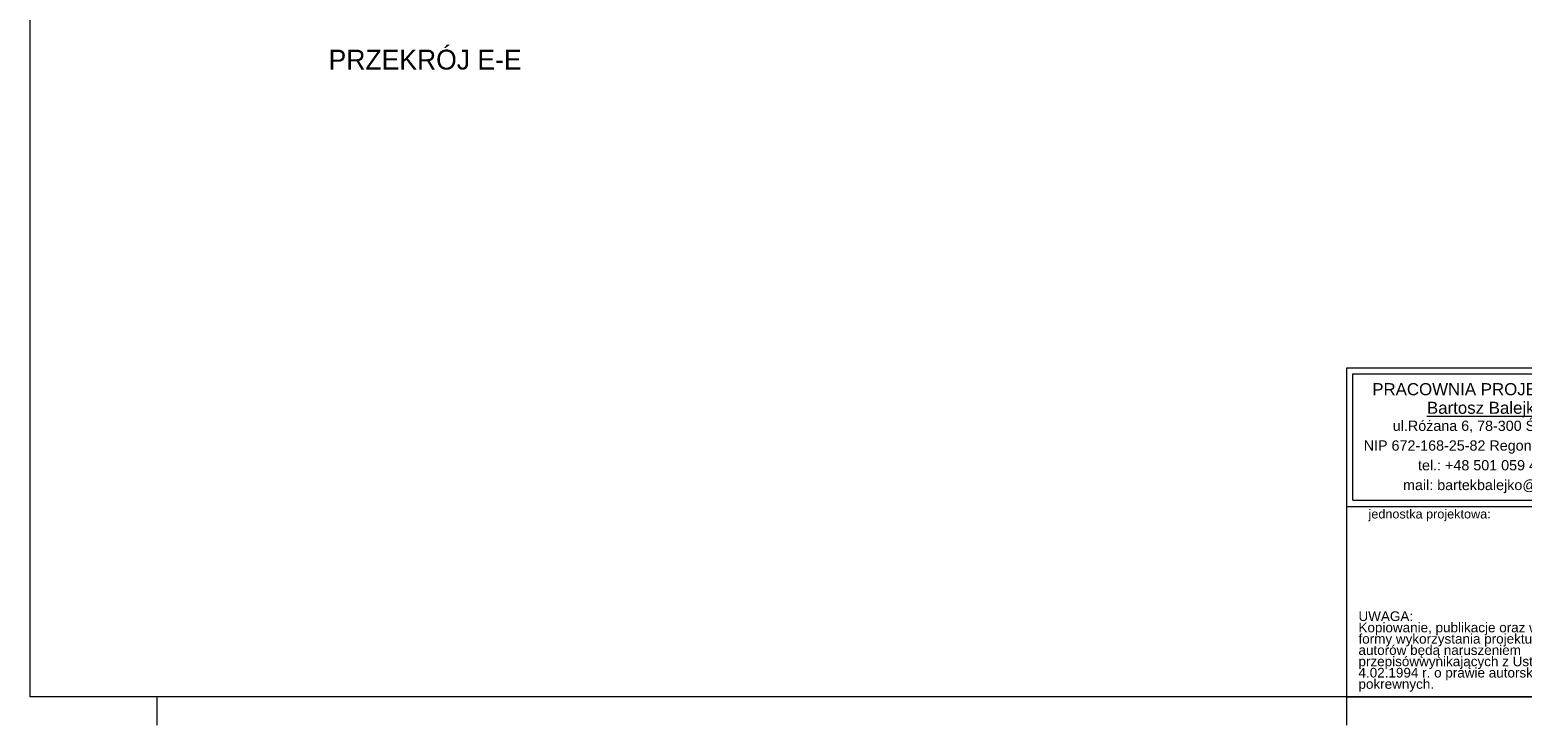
# Model space of a CAD drawing. Extents: x -623047 to -199286, y -27077 to 168279.
# Tile 52 of 194: x -497235 to -470890, y -27077 to -14797. Entities that reach past the tile are written whole.
import ezdxf

# ---------------------------------------------------------------- set-up
doc = ezdxf.new("R2010")
doc.units = 0
doc.header["$MEASUREMENT"] = 0
for name, color, linetype, lineweight in [('Arch opisy_Nr_Pióra__21', 7, 'Continuous', 9), ('ARCH TABELA_Nr_Pióra__21', 7, 'Continuous', 9), ('ARCH TABELA_Nr_Pióra__7', 7, 'Continuous', 13)]:
    doc.layers.add(name, color=color, linetype=linetype, lineweight=lineweight)
doc.styles.add('GENERATED_STYLE_6', font='txt')
doc.styles.add('GENERATED_STYLE_7', font='arial.ttf')
doc.styles.add('GENERATED_STYLE_8', font='arial.ttf')

msp = doc.modelspace()

# ---------------------------------------------------------------- linework, layer by layer
at = {"layer": 'ARCH TABELA_Nr_Pióra__21', "linetype": 'Continuous'}
for p, q in [((-497234.5, 1872.9), (-497234.5, -26577.1)), ((-473984.5, -26577.1), (-473984.5, -20765.9)), ((-473984.5, -20765.9), (-469090.9, -20765.9)), ((-473984.5, -23212.7), (-473984.5, -20765.9)), ((-473984.5, -20765.9), (-456484.5, -20765.9)), ((-473878.2, -23106.3), (-473878.2, -20872.3)), ((-473878.2, -20872.3), (-469197.3, -20872.3)), ((-473878.2, -23106.3), (-469197.3, -23106.3)), ((-473984.5, -23212.7), (-469090.9, -23212.7)), ((-456484.5, -26577.1), (-497234.5, -26577.1)), ((-494984.5, -27077.1), (-494984.5, -26577.1)), ((-494984.5, -27077.1), (-494984.5, -26577.1)), ((-473984.5, -27077.1), (-473984.5, -26577.1)), ((-473984.5, -26577.1), (-469090.9, -26577.1))]:
    msp.add_line(p, q, dxfattribs=at)

# ---------------------------------------------------------------- texts
at = {"layer": 'Arch opisy_Nr_Pióra__21', "linetype": 'Continuous', "insert": (-491960.3, -15148.4), "char_height": 350, "attachment_point": 1, "style": 'GENERATED_STYLE_6'}
msp.add_mtext('{PRZEKRÓJ E-E}', dxfattribs=at)
at = {"layer": 'ARCH TABELA_Nr_Pióra__7', "linetype": 'Continuous', "insert": (-471537.7, -21037.2), "char_height": 212.766, "attachment_point": 2, "line_spacing_factor": 0.926719, "style": 'GENERATED_STYLE_8'}
msp.add_mtext('{PRACOWNIA PROJEKTOWA\\P\\LBartosz Balejko}', dxfattribs=at)
at = {"layer": 'ARCH TABELA_Nr_Pióra__7', "linetype": 'Continuous', "style": 'GENERATED_STYLE_7'}
for s, insert, char_height, width, attachment_point, line_spacing_factor in [('{ul.Różana 6, 78-300 Świdwin\\PNIP 672-168-25-82 Regon 331349321\\Ptel.: +48 501 059 462\\Pmail: bartekbalejko@o2.pl}', (-471537.7, -21699.2), 180.852, 4680.851, 2, 1.156383), ('{UWAGA:\\PKopiowanie, publikacje oraz wszelkie inne formy wykorzystania projektu bez zgody autorów będą naruszeniem przepisówwynikających z Ustawy z dnia 4.02.1994 r. o prawie autorskim i prawach pokrewnych.}', (-473779.4, -25067.3), 170.2128, 4483.408, 1, 0.703415)]:
    msp.add_mtext(s, dxfattribs=dict(at, insert=insert, char_height=char_height, width=width, attachment_point=attachment_point, line_spacing_factor=line_spacing_factor))
at = {"layer": 'ARCH TABELA_Nr_Pióra__7', "linetype": 'Continuous', "insert": (-473601.6, -23267.3), "char_height": 159.58, "attachment_point": 1, "style": 'GENERATED_STYLE_7'}
msp.add_mtext('{jednostka projektowa:}', dxfattribs=at)

doc.saveas('drawing.dxf')
